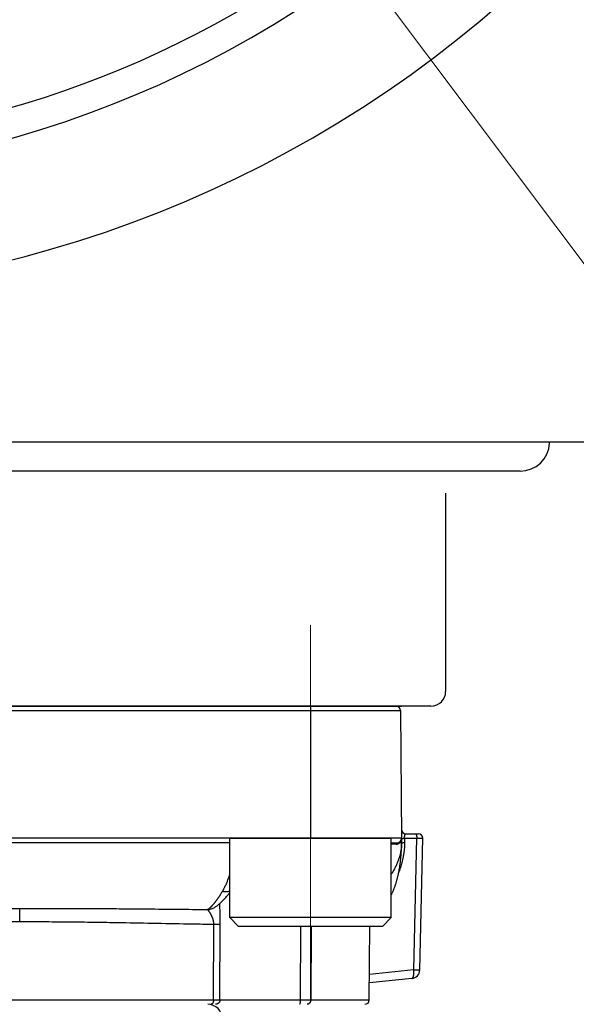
# Model space of a CAD drawing. Header units: millimetres. Extents: x 0 to 1071, y 0 to 742.
# Tile 126 of 130: x 773 to 791, y 461 to 494. Entities that reach past the tile are written whole.
import ezdxf

# ---------------------------------------------------------------- set-up
doc = ezdxf.new("R2010")
doc.units = ezdxf.units.MM
doc.header["$LTSCALE"] = 0.454724
doc.linetypes.add('CENTER', pattern=[50.8, 31.75, -6.35, 6.35, -6.35])
doc.layers.add('NoLayerName_001', color=7, linetype='Continuous')
doc.styles.get("Standard").update_dxf_attribs({"font": 'txt', "bigfont": 'extfont2'})
doc.dimstyles.get("Standard").update_dxf_attribs({"dimtxt": 2.5, "dimasz": 2.5, "dimexe": 1, "dimexo": 1, "dimtad": 1, "dimdec": 3, "dimzin": 0, "dimdsep": 46, "dimtxsty": 'Standard', "dimcen": 2.5, "dimadec": 3, "dimazin": 0, "dimtfac": 0.75, "dimtdec": 3, "dimtmove": 0, "dimatfit": 3, "dimfxl": 1, "dimarcsym": 0})

# ---------------------------------------------------------------- blocks, each defined once
blk = doc.blocks.new('_OPEN30')
at = {"color": 0, "linetype": 'ByBlock', "lineweight": -2}
for p, q in [((-1, 0.267949), (0, 0)), ((0, 0), (-1, -0.267949)), ((0, 0), (-1, 0))]:
    blk.add_line(p, q, dxfattribs=at)
blk = doc.blocks.new('*D120')
at = {"layer": 'Defpoints', "color": 0}
for p in [(726.5, 573), (798.5, 477)]:
    blk.add_point(p, dxfattribs=at)
at = {"layer": 'NoLayerName_001', "color": 0, "linetype": 'Continuous', "lineweight": 13}
blk.add_line((728.75, 570), (796.25, 480), dxfattribs=at)
at = {"layer": 'NoLayerName_001', "color": 0, "lineweight": 13, "xscale": 3.75, "yscale": 3.75, "zscale": 3.75}
for p, rotation in [((726.5, 573), 126.8698976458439), ((798.5, 477), 306.8698976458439)]:
    blk.add_blockref('_OPEN30', p, dxfattribs=dict(at, rotation=rotation))
at = {"layer": 'NoLayerName_001', "color": 0, "lineweight": 13, "insert": (748.082, 555.836), "char_height": 8.75, "attachment_point": 5, "rotation": 306.8699}
blk.add_mtext('\\W0.8000;%%c120', dxfattribs=at)
blk = doc.blocks.new('*D131')
at = {"layer": 'Defpoints', "color": 0}
for p in [(807.5, 525), (831.25, 525), (783.5, 431.6)]:
    blk.add_point(p, dxfattribs=at)
at = {"layer": 'NoLayerName_001', "color": 0, "linetype": 'Continuous', "lineweight": 13}
for p, q in [((810, 525), (833.75, 525)), ((831.25, 435.35), (831.25, 521.25)), ((786, 431.6), (833.75, 431.6))]:
    blk.add_line(p, q, dxfattribs=at)
at = {"layer": 'NoLayerName_001', "color": 0, "lineweight": 13, "xscale": 3.75, "yscale": 3.75, "zscale": 3.75}
for p, rotation in [((831.25, 525), 90), ((831.25, 431.6), 270)]:
    blk.add_blockref('_OPEN30', p, dxfattribs=dict(at, rotation=rotation))
at = {"layer": 'NoLayerName_001', "color": 0, "lineweight": 13, "insert": (823.566, 478.3), "char_height": 8.75, "attachment_point": 5, "rotation": 90}
blk.add_mtext('\\W0.8000;９４', dxfattribs=at)
blk = doc.blocks.new('*D133')
at = {"layer": 'Defpoints', "color": 0}
for p in [(762.5, 462.148), (772.5, 426.25), (762.5, 412.5)]:
    blk.add_point(p, dxfattribs=at)
at = {"layer": 'NoLayerName_001', "color": 0, "linetype": 'Continuous', "lineweight": 13}
for p, q in [((762.5, 459.648), (762.5, 410)), ((772.5, 423.75), (772.5, 410)), ((758.75, 412.5), (755, 412.5)), ((772.5, 412.5), (762.5, 412.5)), ((772.5, 412.5), (793.302, 412.5)), ((776.25, 412.5), (780, 412.5))]:
    blk.add_line(p, q, dxfattribs=at)
at = {"layer": 'NoLayerName_001', "color": 0, "lineweight": 13, "xscale": 3.75, "yscale": 3.75, "zscale": 3.75}
blk.add_blockref('_OPEN30', (762.5, 412.5), dxfattribs=at)
at = {"layer": 'NoLayerName_001', "color": 0, "lineweight": 13, "xscale": 3.75, "yscale": 3.75, "zscale": 3.75, "rotation": 180}
blk.add_blockref('_OPEN30', (772.5, 412.5), dxfattribs=at)
at = {"layer": 'NoLayerName_001', "color": 0, "lineweight": 13, "insert": (786.651, 419.467), "char_height": 8.75, "attachment_point": 5}
blk.add_mtext('\\W0.8000;10', dxfattribs=at)

msp = doc.modelspace()

# ---------------------------------------------------------------- linework, layer by layer
at = {"layer": 'NoLayerName_001', "color": 7, "linetype": 'Continuous', "lineweight": 25}
for p, q in [((723.964302, 480), (801.035698, 480)), ((790.536462, 479.947819), (790.539189, 480)), ((789.537825, 479), (735.462175, 479)), ((787, 478.25), (787, 471.500001)), ((786.5, 471.000001), (758.5, 471.000001))]:
    msp.add_line(p, q, dxfattribs=at)
at = {"layer": 'NoLayerName_001', "color": 4, "linetype": 'CENTER', "lineweight": 13}
msp.add_line((782.4, 473.750001), (782.4, 460.998692), dxfattribs=at)
at = {"layer": 'NoLayerName_001', "color": 21, "linetype": 'Continuous', "lineweight": 25}
msp.add_line((759.5, 471.000001), (785.5, 471.000001), dxfattribs=at)
at = {"layer": 'NoLayerName_001', "color": 60, "linetype": 'Continuous', "lineweight": 25}
for p, q in [((759.687968, 471.000001), (785.312032, 471.000001)), ((782.399495, 471.000001), (782.399495, 466.500001)), ((759.537973, 470.85131), (785.462027, 470.85131)), ((785.462027, 470.85131), (785.5, 466.500001)), ((785.647388, 466.650001), (786.070168, 466.650001)), ((785.5, 466.500001), (759.5, 466.500001)), ((779.649495, 466.350001), (765.350505, 466.350001)), ((785.149495, 466.350001), (785.35, 466.350001)), ((785.44941, 466.349085), (785.437243, 466.348992)), ((785.5, 466.500001), (785.5, 466.350001)), ((785.601172, 466.502615), (786.018043, 466.502617)), ((785.601172, 466.502615), (785.601172, 466.352619)), ((785.916825, 462.020797), (786.018043, 466.502617)), ((786.119092, 462.019217), (786.220363, 466.503373)), ((779.768358, 464.790581), (779.768565, 464.790848)), ((772.501436, 463.663639), (772.5, 464.112259)), ((779.138665, 464.149919), (779.139391, 464.150379)), ((779.097052, 460.998692), (779.108414, 463.577281)), ((779.316644, 460.999215), (779.328337, 463.579026)), ((782.062734, 463.500001), (782.046306, 460.999215)), ((782.424428, 463.500001), (782.405544, 460.998692)), ((784.401298, 460.998692), (784.423126, 463.500001)), ((785.916825, 462.020797), (784.408834, 461.862301)), ((785.85052, 461.727676), (784.406335, 461.575886)), ((765.902948, 460.998692), (779.097052, 460.998692)), ((779.316644, 460.999215), (782.046306, 460.999215)), ((782.046306, 460.999215), (782.405541, 460.998692)), ((782.405544, 460.998692), (784.401298, 460.998692))]:
    msp.add_line(p, q, dxfattribs=at)
at = {"layer": 'NoLayerName_001', "color": 4, "linetype": 'Continuous', "lineweight": 25}
for p, q in [((779.649495, 466.500001), (785.149495, 466.500001)), ((779.649495, 463.800001), (779.649495, 466.500001)), ((785.149495, 463.800001), (785.149495, 466.500001)), ((779.949495, 463.500001), (779.649495, 463.800001)), ((785.149495, 463.800001), (779.649495, 463.800001)), ((784.849495, 463.500001), (779.949495, 463.500001)), ((784.849495, 463.500001), (785.149495, 463.800001))]:
    msp.add_line(p, q, dxfattribs=at)
at = {"layer": 'NoLayerName_001', "color": 7, "linetype": 'Continuous', "lineweight": 25}
for centre, radius, start, end in [((762.5, 525), 40, 129.5303746, 31.5867063), ((762.5, 525), 36, 129.5303746, 31.3477865), ((762.5, 525), 35, 239.6300356, 313.6651772), ((789.537825, 480), 1, 270, 357.0089072), ((786.5, 471.500001), 0.5, 270, 0)]:
    msp.add_arc(centre, radius, start, end, dxfattribs=at)
at = {"layer": 'NoLayerName_001', "color": 60, "linetype": 'Continuous', "lineweight": 25}
for centre, radius, start, end in [((785.312032, 470.850001), 0.15, 0.5, 90), ((785.647388, 466.800001), 0.15, 180.5, 270), ((786.070244, 466.500001), 0.15, 1.2904997, 90), ((785.28425, 370.460302), 95.841554, 89.97973955, 90.08055885), ((785.35, 466.500001), 0.15, 270, 0), ((785.315664, 466.480468), 0.179047, 292.6522134, 309.6114886), ((785.312093, 466.48517), 0.184946, 309.534885, 312.5818983), ((785.283239, 466.499735), 0.216761, 340.8494415, 0.0702534), ((783.96646, 466.350209), 1.533532, 359.83538, 359.9922007), ((778.881773, 464.556753), 0.481154, 271.6822261, 302.2700418), ((785.819162, 462.026025), 0.299996, 276.0016813, 358.6816389), ((778.9, 460.350001), 0.5, 359.9999533, 90), ((784.251303, 461.000001), 0.15, 269.9951244, 359.4999564)]:
    msp.add_arc(centre, radius, start, end, dxfattribs=at)
for points, knots in [([(785.601136, 466.502615), (785.601126, 466.503973), (785.601098, 466.506687), (785.601107, 466.51076), (785.601147, 466.514832), (785.601225, 466.518904), (785.60134, 466.522976), (785.601493, 466.527047), (785.601684, 466.531117), (785.601914, 466.535185), (785.602183, 466.539251), (785.602492, 466.543315), (785.602842, 466.547377), (785.603233, 466.551436), (785.603666, 466.555492), (785.604141, 466.559544), (785.604659, 466.563592), (785.60522, 466.567636), (785.605828, 466.571674), (785.606486, 466.575704), (785.607199, 466.579724), (785.607969, 466.583732), (785.608802, 466.587726), (785.6097, 466.591705), (785.610668, 466.595665), (785.611709, 466.599605), (785.612826, 466.603523), (785.614025, 466.607417), (785.615308, 466.611284), (785.616679, 466.615123), (785.618151, 466.618924), (785.619741, 466.622677), (785.621465, 466.62637), (785.623336, 466.629993), (785.625375, 466.633526), (785.627622, 466.636934), (785.630107, 466.640184), (785.632862, 466.643204), (785.635911, 466.645975), (785.638324, 466.647278), (785.639484, 466.647998)], [0, 0, 0, 0, 0.0040719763, 0.0081442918, 0.012216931, 0.0162898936, 0.0203631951, 0.024436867, 0.028510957, 0.0325855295, 0.0366606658, 0.0407364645, 0.0448130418, 0.0488905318, 0.0529690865, 0.0570488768, 0.0611300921, 0.0652128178, 0.0692963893, 0.073379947, 0.0774627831, 0.0815443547, 0.0856242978, 0.0897024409, 0.0937788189, 0.0978536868, 0.101927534, 0.1060010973, 0.1100753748, 0.1141512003, 0.1182271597, 0.1223020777, 0.1263765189, 0.130452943, 0.1345310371, 0.1386085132, 0.1426909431, 0.1467857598, 0.1508733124, 0.1549699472, 0.1549699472, 0.1549699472, 0.1549699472]), ([(785.639484, 466.647998), (785.64077, 466.648485), (785.64325, 466.649762), (785.646039, 466.649821), (785.647388, 466.650001)], [0, 0, 0, 0, 0.004124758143, 0.008207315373, 0.008207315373, 0.008207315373, 0.008207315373]), ([(785.969097, 466.650001), (785.970429, 466.649821), (785.973163, 466.649699), (785.976996, 466.648047), (785.980564, 466.64581), (785.983832, 466.643011), (785.986781, 466.639887), (785.989403, 466.636575), (785.991709, 466.633152), (785.993752, 466.62964), (785.995602, 466.626048), (785.997332, 466.622389), (785.998962, 466.618664), (786.000494, 466.614883), (786.001931, 466.611055), (786.003274, 466.607193), (786.004528, 466.603305), (786.005698, 466.599396), (786.006789, 466.595469), (786.007807, 466.591525), (786.00876, 466.587565), (786.009653, 466.583591), (786.010493, 466.579605), (786.011279, 466.575607), (786.012014, 466.571598), (786.0127, 466.56758), (786.013338, 466.563554), (786.013931, 466.55952), (786.014479, 466.55548), (786.014985, 466.551434), (786.015448, 466.547382), (786.015869, 466.543326), (786.016249, 466.539266), (786.016589, 466.535201), (786.016889, 466.531134), (786.01715, 466.527064), (786.017372, 466.522992), (786.017556, 466.518919), (786.017707, 466.514844), (786.017772, 466.512127), (786.017809, 466.510769)], [0, 0, 0, 0, 0.0040311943, 0.008117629, 0.0123334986, 0.0166519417, 0.0209814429, 0.0252040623, 0.0293102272, 0.0333551, 0.0373837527, 0.0414290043, 0.0454960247, 0.0495783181, 0.0536687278, 0.0577595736, 0.0618442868, 0.0659231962, 0.069998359, 0.0740714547, 0.078143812, 0.0822164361, 0.0862898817, 0.0903642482, 0.0944395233, 0.09851562, 0.1025923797, 0.1066695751, 0.1107469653, 0.1148245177, 0.1189022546, 0.1229801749, 0.1270582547, 0.131136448, 0.1352146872, 0.1392928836, 0.1433709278, 0.1474486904, 0.1515260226, 0.1556027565, 0.1556027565, 0.1556027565, 0.1556027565]), ([(785.499986, 466.345803), (785.499482, 466.324447), (785.499111, 466.281688), (785.494722, 466.217649), (785.488145, 466.153746), (785.479044, 466.090083), (785.467614, 466.026754), (785.453907, 465.963856), (785.438014, 465.901485), (785.420012, 465.839728), (785.399975, 465.778653), (785.377977, 465.718303), (785.354088, 465.658706), (785.328374, 465.599889), (785.300906, 465.541879), (785.27175, 465.484707), (785.240986, 465.42839), (785.208632, 465.372984), (785.178119, 465.323562), (785.157861, 465.292973), (785.149495, 465.280157)], [0, 0, 0, 0, 0.064085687, 0.12824488, 0.192478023, 0.256776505, 0.321123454, 0.385494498, 0.449858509, 0.514178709, 0.57843844, 0.642656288, 0.706849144, 0.771028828, 0.835202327, 0.899372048, 0.963536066, 1.02768966, 1.091835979, 1.137750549, 1.137750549, 1.137750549, 1.137750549]), ([(785.318141, 466.301849), (785.318167, 466.302548), (785.318205, 466.303945), (785.318345, 466.306038), (785.318535, 466.308129), (785.318785, 466.310215), (785.319093, 466.312293), (785.31946, 466.314363), (785.319887, 466.316422), (785.320374, 466.318468), (785.320922, 466.320499), (785.321531, 466.322512), (785.322204, 466.324506), (785.322944, 466.326475), (785.323753, 466.328415), (785.324634, 466.330324), (785.325589, 466.332197), (785.326621, 466.33403), (785.327733, 466.33582), (785.328925, 466.33756), (785.330203, 466.339242), (785.331568, 466.340853), (785.333026, 466.342379), (785.334578, 466.343809), (785.336228, 466.34513), (785.337978, 466.346327), (785.339826, 466.347385), (785.341759, 466.34829), (785.34376, 466.349028), (785.345812, 466.349571), (785.347897, 466.349938), (785.349302, 466.349961), (785.35, 466.350001)], [0, 0, 0, 0, 0.00209589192, 0.00419358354, 0.00629270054, 0.00839292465, 0.01049399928, 0.01259573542, 0.01469801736, 0.01680080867, 0.01890415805, 0.02100797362, 0.02311156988, 0.02521443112, 0.02731641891, 0.02941780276, 0.03151929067, 0.03362205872, 0.03572777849, 0.03783781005, 0.03994965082, 0.04206055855, 0.04416946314, 0.0462772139, 0.04838682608, 0.05050370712, 0.05263290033, 0.05476780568, 0.05689953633, 0.05902165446, 0.06113105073, 0.06322891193, 0.06322891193, 0.06322891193, 0.06322891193]), ([(785.318141, 466.301849), (785.319276, 466.301861), (785.321545, 466.301869), (785.324947, 466.301978), (785.328348, 466.302147), (785.331745, 466.302386), (785.335139, 466.302692), (785.338529, 466.303067), (785.341914, 466.30351), (785.345291, 466.304021), (785.348659, 466.304599), (785.352016, 466.305243), (785.355361, 466.305954), (785.358692, 466.306729), (785.362007, 466.30757), (785.365304, 466.308474), (785.368582, 466.309443), (785.371839, 466.310474), (785.375074, 466.311568), (785.378283, 466.312726), (785.38147, 466.313938), (785.383569, 466.314806), (785.384621, 466.315233)], [0, 0, 0, 0, 0.00340335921, 0.00680681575, 0.01021101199, 0.01361660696, 0.01702427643, 0.02043464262, 0.02384767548, 0.0272629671, 0.03068008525, 0.03409857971, 0.03751798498, 0.04093782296, 0.04435760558, 0.04777683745, 0.05119501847, 0.05461164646, 0.05802621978, 0.06143823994, 0.06484721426, 0.0682526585, 0.0682526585, 0.0682526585, 0.0682526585]), ([(785.601172, 466.352619), (785.601042, 466.338783), (785.600972, 466.311105), (785.599717, 466.269601), (785.597811, 466.228117), (785.595153, 466.186668), (785.591806, 466.145268), (785.587788, 466.103931), (785.583128, 466.062667), (785.577844, 466.021486), (785.571948, 465.98039), (785.565454, 465.939384), (785.558376, 465.89847), (785.550725, 465.857653), (785.542518, 465.816934), (785.533763, 465.77632), (785.524465, 465.73582), (785.514628, 465.695439), (785.504259, 465.655188), (785.493363, 465.615075), (785.481944, 465.575107), (785.470008, 465.535292), (785.45756, 465.49564), (785.444609, 465.456157), (785.43114, 465.416859), (785.417236, 465.377725), (785.407485, 465.351817), (785.402671, 465.338843)], [0, 0, 0, 0, 0.041509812, 0.083028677, 0.124555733, 0.166088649, 0.207623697, 0.249155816, 0.29067952, 0.332195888, 0.373709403, 0.415224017, 0.45674312, 0.498269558, 0.539805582, 0.581351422, 0.622905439, 0.664465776, 0.706030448, 0.747597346, 0.789164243, 0.830728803, 0.872288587, 0.913841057, 0.955383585, 0.996913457, 1.038427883, 1.038427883, 1.038427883, 1.038427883]), ([(785.437244, 466.348993), (785.437123, 466.349661), (785.436861, 466.350995), (785.436586, 466.35302), (785.436383, 466.355058), (785.43627, 466.357106), (785.436247, 466.359159), (785.436318, 466.361213), (785.436486, 466.363262), (785.436755, 466.365301), (785.437128, 466.367324), (785.43761, 466.369329), (785.438203, 466.371307), (785.438907, 466.373252), (785.43972, 466.375156), (785.440638, 466.377012), (785.441659, 466.37881), (785.44278, 466.380543), (785.443998, 466.382202), (785.445312, 466.383775), (785.446707, 466.38527), (785.447727, 466.38617), (785.448224, 466.386631)], [0, 0, 0, 0, 0.00203589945, 0.0040788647, 0.00612683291, 0.00817807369, 0.01023123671, 0.01228540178, 0.01434013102, 0.0163955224, 0.01845226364, 0.02051168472, 0.02257566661, 0.02464405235, 0.02671447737, 0.02878455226, 0.03085204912, 0.03291501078, 0.03497186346, 0.03702153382, 0.03906357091, 0.04109827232, 0.04109827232, 0.04109827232, 0.04109827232]), ([(785.437243, 466.348992), (785.437734, 466.349465), (785.438719, 466.350406), (785.440175, 466.35184), (785.441617, 466.353288), (785.443044, 466.354753), (785.444454, 466.356233), (785.445849, 466.357728), (785.447228, 466.359239), (785.448591, 466.360765), (785.449938, 466.362305), (785.451269, 466.36386), (785.452583, 466.365428), (785.453881, 466.367011), (785.455162, 466.368607), (785.456427, 466.370216), (785.457674, 466.371838), (785.458904, 466.373473), (785.460118, 466.37512), (785.461313, 466.37678), (785.462493, 466.37845), (785.463263, 466.379575), (785.46365, 466.380136)], [0, 0, 0, 0, 0.00204372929, 0.00408747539, 0.0061313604, 0.00817550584, 0.0102200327, 0.01226503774, 0.01431049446, 0.01635633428, 0.01840248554, 0.02044887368, 0.02249542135, 0.02454204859, 0.02658867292, 0.02863520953, 0.03068157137, 0.03272766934, 0.03477341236, 0.03681870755, 0.03886346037, 0.04090757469, 0.04090757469, 0.04090757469, 0.04090757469]), ([(785.5, 466.350001), (785.499597, 466.349976), (785.49881, 466.349899), (785.497684, 466.349947), (785.496635, 466.34971), (785.495573, 466.349645), (785.494449, 466.349625), (785.49329, 466.349638), (785.49213, 466.349642), (785.490987, 466.349627), (785.489492, 466.349593), (785.488008, 466.349544), (785.486525, 466.349505), (785.485407, 466.349481), (785.484284, 466.349461), (785.477909, 466.349371), (785.469284, 466.349265), (785.458034, 466.349155), (785.45241, 466.34911), (785.44941, 466.349085)], [0, 0, 0, 0, 0.00121097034, 0.00237311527, 0.0033587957, 0.00441875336, 0.00555735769, 0.00673160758, 0.00789725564, 0.00903796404, 0.01016061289, 0.01238131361, 0.01349368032, 0.01461206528, 0.01573523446, 0.01686185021, 0.03373960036, 0.04161286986, 0.05061245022, 0.05061245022, 0.05061245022, 0.05061245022]), ([(785.451386, 465.633358), (785.453324, 465.648208), (785.457292, 465.677896), (785.462683, 465.7225), (785.46775, 465.767139), (785.472435, 465.81182), (785.476756, 465.856537), (785.48071, 465.901288), (785.4843, 465.94607), (785.487529, 465.99088), (785.490398, 466.035716), (785.49291, 466.080573), (785.49506, 466.12545), (785.496838, 466.170343), (785.49824, 466.215248), (785.49924, 466.260161), (785.499894, 466.30508), (785.499931, 466.335027), (785.5, 466.350001)], [0, 0, 0, 0, 0.0449275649, 0.0898545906, 0.1347805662, 0.1797056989, 0.2246304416, 0.2695551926, 0.3144802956, 0.3594060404, 0.4043326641, 0.4492602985, 0.4941883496, 0.5391158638, 0.5840420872, 0.6289664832, 0.6738887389, 0.7188087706, 0.7188087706, 0.7188087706, 0.7188087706]), ([(785.46365, 466.380136), (785.464155, 466.380887), (785.465174, 466.382386), (785.466657, 466.384663), (785.468112, 466.386959), (785.469537, 466.389274), (785.47093, 466.39161), (785.472292, 466.393964), (785.473623, 466.396338), (785.474923, 466.398729), (785.476191, 466.401139), (785.477428, 466.403565), (785.478632, 466.406008), (785.479804, 466.408466), (785.480945, 466.410939), (785.482052, 466.413427), (785.483128, 466.415929), (785.48417, 466.418444), (785.48518, 466.420972), (785.486156, 466.423511), (785.487102, 466.426061), (785.487701, 466.427772), (785.488005, 466.428626)], [0, 0, 0, 0, 0.00271758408, 0.00543520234, 0.00815310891, 0.01087155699, 0.01359079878, 0.01631103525, 0.01903221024, 0.02175418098, 0.02447679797, 0.02719990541, 0.02992334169, 0.03264693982, 0.03537052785, 0.03809392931, 0.04081696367, 0.0435394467, 0.04626119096, 0.04898200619, 0.05170169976, 0.05442007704, 0.05442007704, 0.05442007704, 0.05442007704]), ([(785.5, 466.500001), (785.500567, 466.499966), (785.501682, 466.499912), (785.503371, 466.499746), (785.50506, 466.499761), (785.506752, 466.499632), (785.508431, 466.499532), (785.510116, 466.499441), (785.511806, 466.499345), (785.514055, 466.499201), (785.516301, 466.499052), (785.518548, 466.498915), (785.520234, 466.498818), (785.521921, 466.498727), (785.523609, 466.498645), (785.525297, 466.498572), (785.526986, 466.498508), (785.528676, 466.498455), (785.530366, 466.498414), (785.532056, 466.498384), (785.533745, 466.498367), (785.535435, 466.498362), (785.537125, 466.498371), (785.538814, 466.498394), (785.540503, 466.498431), (785.542191, 466.498483), (785.543879, 466.498551), (785.545565, 466.498633), (785.547251, 466.498729), (785.548937, 466.498837), (785.550622, 466.498956), (785.552306, 466.499085), (785.55399, 466.499222), (785.555674, 466.499366), (785.557358, 466.499517), (785.559603, 466.499724), (785.564092, 466.500152), (785.569141, 466.50065), (785.573632, 466.501073), (785.575877, 466.501277), (785.577, 466.501375), (785.577561, 466.501425)], [0, 0, 0, 0, 0.00170469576, 0.00334846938, 0.00508808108, 0.00676277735, 0.00843934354, 0.0101322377, 0.01182736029, 0.01351765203, 0.01689250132, 0.01858068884, 0.02026961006, 0.02195909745, 0.02364899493, 0.02533915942, 0.02702946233, 0.02871979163, 0.0304100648, 0.03210022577, 0.03379022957, 0.03548004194, 0.03716963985, 0.03885901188, 0.04054815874, 0.04223709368, 0.04392584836, 0.04561452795, 0.04730326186, 0.04899215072, 0.05068126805, 0.05237066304, 0.0540603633, 0.0557503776, 0.05744069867, 0.05913130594, 0.06251324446, 0.07097011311, 0.07435260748, 0.07604361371, 0.07773440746, 0.07773440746, 0.07773440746, 0.07773440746]), ([(785.5, 466.350001), (785.500548, 466.350134), (785.501618, 466.350455), (785.503308, 466.350588), (785.504986, 466.350701), (785.506675, 466.350817), (785.508349, 466.350917), (785.510027, 466.351004), (785.511714, 466.351081), (785.513405, 466.35115), (785.515662, 466.351234), (785.518479, 466.351332), (785.521855, 466.35144), (785.525228, 466.351538), (785.528599, 466.351629), (785.531972, 466.351712), (785.535909, 466.351801), (785.540973, 466.351905), (785.547162, 466.352019), (785.554476, 466.352138), (785.562352, 466.35225), (785.571353, 466.352361), (785.58148, 466.352466), (785.591608, 466.352555), (785.598359, 466.352599), (785.601172, 466.352619)], [0, 0, 0, 0, 0.0016924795, 0.0033361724, 0.0050656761, 0.0067434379, 0.0084146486, 0.0100961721, 0.0117852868, 0.0134790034, 0.0151742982, 0.018559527, 0.0219362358, 0.0253084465, 0.0286802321, 0.0320542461, 0.0354300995, 0.0404956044, 0.0472490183, 0.0540005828, 0.0624393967, 0.0708789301, 0.0810067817, 0.0928223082, 0.1012619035, 0.1012619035, 0.1012619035, 0.1012619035]), ([(785.577561, 466.501425), (785.578123, 466.501473), (785.579246, 466.50157), (785.58093, 466.501707), (785.582615, 466.501838), (785.584301, 466.501961), (785.585986, 466.502077), (785.587672, 466.502183), (785.589358, 466.50228), (785.591044, 466.502366), (785.592731, 466.50244), (785.594419, 466.502503), (785.596106, 466.502553), (785.597795, 466.50259), (785.599483, 466.502613), (785.600609, 466.502615), (785.601172, 466.502617)], [0, 0, 0, 0, 0.00169054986, 0.00338083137, 0.00507082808, 0.00676053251, 0.00844994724, 0.01013908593, 0.0118279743, 0.01351665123, 0.01520516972, 0.01689359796, 0.01858202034, 0.02027053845, 0.02195927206, 0.02364836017, 0.02364836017, 0.02364836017, 0.02364836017]), ([(786.017809, 466.510769), (786.017834, 466.50941), (786.017896, 466.506694), (786.017912, 466.503977), (786.017925, 466.502619)], [0, 0, 0, 0, 0.004075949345, 0.008150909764, 0.008150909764, 0.008150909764, 0.008150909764]), ([(786.017925, 466.502619), (786.043211, 466.502774), (786.092943, 466.502992), (786.1452, 466.503582), (786.174702, 466.503734), (786.182288, 466.503758), (786.189874, 466.503766), (786.196618, 466.503756), (786.201676, 466.503739), (786.206734, 466.503709), (786.210951, 466.503672), (786.215162, 466.503619), (786.217689, 466.503574), (786.219364, 466.503435), (786.220207, 466.503379)], [0, 0, 0, 0, 0.0758618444, 0.1491949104, 0.1567810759, 0.1643674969, 0.1719533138, 0.1795395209, 0.1845988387, 0.1871267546, 0.1947143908, 0.197250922, 0.1997602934, 0.2022936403, 0.2022936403, 0.2022936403, 0.2022936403]), ([(785.149495, 464.574417), (785.153784, 464.582689), (785.165087, 464.604207), (785.18239, 464.639487), (785.201335, 464.680261), (785.219359, 464.721448), (785.236556, 464.762982), (785.252969, 464.804826), (785.268626, 464.846955), (785.283559, 464.889346), (785.297798, 464.931977), (785.311375, 464.974825), (785.324319, 465.017868), (785.336663, 465.061085), (785.348438, 465.104455), (785.359661, 465.147968), (785.370348, 465.191612), (785.380519, 465.235379), (785.390189, 465.279258), (785.399378, 465.323242), (785.408102, 465.367319), (785.41638, 465.41148), (785.424226, 465.45572), (785.43165, 465.500031), (785.438645, 465.544411), (785.445282, 465.588847), (785.449319, 465.618526), (785.451386, 465.633358)], [0, 0, 0, 0, 0.027955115, 0.07291233, 0.117869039, 0.16282546, 0.207777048, 0.252720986, 0.297661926, 0.342603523, 0.387547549, 0.432493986, 0.477441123, 0.522385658, 0.567324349, 0.612258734, 0.657190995, 0.702122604, 0.747054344, 0.79198634, 0.836918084, 0.881848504, 0.926777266, 0.971705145, 1.016632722, 1.061560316, 1.106487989, 1.106487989, 1.106487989, 1.106487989]), ([(779.405583, 464.701374), (779.415077, 464.717908), (779.434389, 464.750802), (779.461437, 464.801237), (779.487395, 464.852256), (779.512094, 464.903918), (779.535632, 464.95613), (779.558035, 465.008838), (779.579351, 465.061983), (779.599618, 465.115524), (779.618823, 465.169442), (779.635445, 465.218705), (779.645295, 465.250107), (779.649495, 465.263288)], [0, 0, 0, 0, 0.0571984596, 0.1144168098, 0.1716572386, 0.228916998, 0.2861887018, 0.3434606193, 0.400718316, 0.4579600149, 0.5151922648, 0.5724199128, 0.6139222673, 0.6139222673, 0.6139222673, 0.6139222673]), ([(779.080081, 464.238587), (779.086298, 464.245691), (779.098815, 464.259826), (779.117088, 464.281467), (779.135081, 464.303345), (779.152756, 464.325488), (779.170147, 464.347863), (779.187265, 464.370452), (779.20413, 464.393235), (779.220759, 464.416192), (779.23717, 464.439301), (779.253381, 464.462547), (779.269395, 464.485924), (779.285218, 464.509426), (779.300855, 464.533049), (779.316313, 464.556787), (779.331597, 464.580635), (779.346712, 464.60459), (779.361666, 464.628644), (779.376459, 464.652797), (779.391117, 464.677031), (779.400749, 464.69327), (779.405583, 464.701379)], [0, 0, 0, 0, 0.0283194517, 0.0566406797, 0.0849662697, 0.1132976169, 0.1416350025, 0.1699776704, 0.198323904, 0.2266711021, 0.255015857, 0.2833554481, 0.3116904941, 0.3400220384, 0.3683509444, 0.396677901, 0.4250034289, 0.4533278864, 0.481651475, 0.5099742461, 0.5382961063, 0.5666168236, 0.5666168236, 0.5666168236, 0.5666168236]), ([(779.405583, 464.701374), (779.409843, 464.700362), (779.41835, 464.698266), (779.431217, 464.695562), (779.444144, 464.693134), (779.457135, 464.69104), (779.470178, 464.68928), (779.483266, 464.687867), (779.49639, 464.686811), (779.509541, 464.686126), (779.522711, 464.685821), (779.535885, 464.68591), (779.54905, 464.686409), (779.56219, 464.687332), (779.575288, 464.688695), (779.588328, 464.690513), (779.601294, 464.692802), (779.614171, 464.695574), (779.626931, 464.698861), (779.638725, 464.702352), (779.646175, 464.704994), (779.649495, 464.706128)], [0, 0, 0, 0, 0.0131361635, 0.0262822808, 0.0394353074, 0.0525928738, 0.0657533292, 0.0789157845, 0.0920801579, 0.1052472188, 0.1184184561, 0.1315925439, 0.1447657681, 0.1579357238, 0.1711015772, 0.1842641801, 0.1974261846, 0.2105921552, 0.2237675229, 0.2369498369, 0.2474755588, 0.2474755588, 0.2474755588, 0.2474755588]), ([(778.895898, 464.075806), (778.899421, 464.077919), (778.906516, 464.082064), (778.916868, 464.088761), (778.927058, 464.095709), (778.937063, 464.102936), (778.946904, 464.110399), (778.956587, 464.118077), (778.966125, 464.125941), (778.975527, 464.133966), (778.984806, 464.142124), (778.99397, 464.150402), (779.00302, 464.158794), (779.01196, 464.167296), (779.020797, 464.1759), (779.029533, 464.184603), (779.038173, 464.193399), (779.046721, 464.202282), (779.055184, 464.211246), (779.063561, 464.220288), (779.07187, 464.229394), (779.077338, 464.235528), (779.080081, 464.238587)], [0, 0, 0, 0, 0.0123232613, 0.024648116, 0.0369795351, 0.0493201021, 0.0616702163, 0.074028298, 0.0863909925, 0.0987533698, 0.1111094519, 0.1234573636, 0.1357988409, 0.1481354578, 0.1604685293, 0.1727991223, 0.1851280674, 0.19745597, 0.2097832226, 0.222110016, 0.2344363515, 0.2467620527, 0.2467620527, 0.2467620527, 0.2467620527]), ([(779.328337, 463.579026), (779.328361, 463.58846), (779.328434, 463.607327), (779.32839, 463.635629), (779.32826, 463.663931), (779.328032, 463.692232), (779.327716, 463.720533), (779.327315, 463.748833), (779.326836, 463.777132), (779.326283, 463.805431), (779.325661, 463.833728), (779.324976, 463.862024), (779.323983, 463.899749), (779.32261, 463.946901), (779.320171, 464.022334), (779.317909, 464.088332), (779.316211, 464.144911), (779.31543, 464.173203), (779.314753, 464.201498), (779.314224, 464.229796), (779.31384, 464.258095), (779.313795, 464.276963), (779.313747, 464.286396)], [0, 0, 0, 0, 0.0283014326, 0.0566029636, 0.08490476, 0.1132069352, 0.1415095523, 0.1698126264, 0.1981161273, 0.2264199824, 0.2547240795, 0.2830282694, 0.3113323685, 0.3679393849, 0.424543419, 0.5377483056, 0.5660509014, 0.5943542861, 0.6226575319, 0.6509600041, 0.6792615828, 0.7075627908, 0.7075627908, 0.7075627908, 0.7075627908]), ([(766.104102, 464.075796), (766.786309, 464.083028), (767.724332, 464.094264), (768.918222, 464.104045), (769.685736, 464.108572), (770.53854, 464.111578), (771.476629, 464.113012), (772.158876, 464.112369), (772.5, 464.112259)], [0, 0, 0, 0, 2.046736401, 2.814262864, 3.581788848, 4.349315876, 5.372687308, 6.396057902, 6.396057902, 6.396057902, 6.396057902]), ([(772.5, 464.112259), (772.926404, 464.112309), (773.608652, 464.112995), (774.546741, 464.111273), (775.314264, 464.108572), (776.081778, 464.104044), (777.275668, 464.094264), (778.213691, 464.083028), (778.895898, 464.075796)], [0, 0, 0, 0, 1.279213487, 2.046741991, 2.814269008, 3.581794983, 4.349321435, 6.396057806, 6.396057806, 6.396057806, 6.396057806]), ([(778.969634, 463.979352), (778.9676, 463.982426), (778.963553, 463.988586), (778.957355, 463.997742), (778.951072, 464.006837), (778.944688, 464.015857), (778.9382, 464.024797), (778.9316, 464.033653), (778.924883, 464.042423), (778.918042, 464.051115), (778.911068, 464.059706), (778.903989, 464.068236), (778.898531, 464.073212), (778.895898, 464.075784)], [0, 0, 0, 0, 0.0110562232, 0.0221126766, 0.0331673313, 0.0442184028, 0.0552643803, 0.0663055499, 0.0773494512, 0.0884058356, 0.0994841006, 0.1105604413, 0.1216019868, 0.1216019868, 0.1216019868, 0.1216019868]), ([(779.108414, 463.577281), (779.108356, 463.580965), (779.108295, 463.588336), (779.107878, 463.599389), (779.10727, 463.610436), (779.106438, 463.621473), (779.105395, 463.632495), (779.104141, 463.643498), (779.102678, 463.654476), (779.10101, 463.665424), (779.099139, 463.676339), (779.097067, 463.687215), (779.094797, 463.698048), (779.092334, 463.708836), (779.089683, 463.719577), (779.086848, 463.730269), (779.083835, 463.740912), (779.080648, 463.751504), (779.077292, 463.762042), (779.073772, 463.772527), (779.070094, 463.782956), (779.066261, 463.793328), (779.062278, 463.803643), (779.058151, 463.8139), (779.053882, 463.824099), (779.049477, 463.83424), (779.04494, 463.844323), (779.040275, 463.854347), (779.035487, 463.864313), (779.03058, 463.874219), (779.025558, 463.884067), (779.020422, 463.893857), (779.015178, 463.903587), (779.009827, 463.91326), (779.004374, 463.922874), (778.998822, 463.932431), (778.993172, 463.94193), (778.987428, 463.951372), (778.981589, 463.960756), (778.97567, 463.970092), (778.971639, 463.976261), (778.969634, 463.979352)], [0, 0, 0, 0, 0.0110539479, 0.0221130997, 0.0331769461, 0.0442448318, 0.0553159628, 0.0663894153, 0.077464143, 0.0885389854, 0.0996126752, 0.110683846, 0.1217514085, 0.1328159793, 0.1438785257, 0.154939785, 0.166000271, 0.1770602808, 0.188119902, 0.1991790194, 0.2102373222, 0.2212945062, 0.2323509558, 0.243407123, 0.2544632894, 0.265519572, 0.2765759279, 0.2876321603, 0.2986879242, 0.3097429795, 0.3207975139, 0.3318516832, 0.3429055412, 0.3539590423, 0.3650120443, 0.3760643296, 0.3871160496, 0.3981677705, 0.409220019, 0.4202732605, 0.4313278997, 0.4313278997, 0.4313278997, 0.4313278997]), ([(765.891586, 463.577281), (766.111884, 463.580453), (766.552487, 463.58643), (767.800796, 463.607534), (768.975593, 463.632031), (770.077066, 463.649204), (770.517671, 463.655051), (770.958293, 463.659616), (771.398928, 463.662728), (771.766131, 463.664095), (772.059895, 463.6644), (772.280217, 463.664287), (772.427098, 463.663823), (772.500538, 463.663639)], [0, 0, 0, 0, 0.660963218, 1.321927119, 3.745459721, 4.186102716, 4.626745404, 5.06738958, 5.5080358, 5.948682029, 6.169004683, 6.389326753, 6.609648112, 6.609648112, 6.609648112, 6.609648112]), ([(772.500538, 463.663639), (772.573966, 463.663821), (772.720823, 463.664282), (773.014538, 463.664434), (773.381683, 463.663732), (773.822252, 463.661345), (774.262809, 463.657507), (774.70335, 463.652261), (775.217297, 463.644814), (776.391982, 463.624787), (777.640006, 463.599073), (778.741304, 463.582183), (779.034992, 463.578276), (779.108414, 463.577281)], [0, 0, 0, 0, 0.220285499, 0.44057171, 0.88114555, 1.321720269, 1.762293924, 2.202865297, 2.643436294, 3.304293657, 5.727430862, 6.388286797, 6.608571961, 6.608571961, 6.608571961, 6.608571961]), ([(779.108414, 463.577281), (779.127964, 463.57731), (779.16462, 463.577348), (779.208607, 463.577473), (779.237932, 463.577623), (779.255036, 463.577752), (779.277028, 463.577977), (779.296578, 463.578215), (779.313683, 463.57845), (779.321014, 463.578619), (779.325894, 463.578905), (779.328334, 463.579026)], [0, 0, 0, 0, 0.0586487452, 0.1099681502, 0.1319617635, 0.1466232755, 0.1612839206, 0.1979414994, 0.2052749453, 0.2126066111, 0.2199368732, 0.2199368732, 0.2199368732, 0.2199368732]), ([(785.850528, 461.727677), (785.852818, 461.728196), (785.857531, 461.728887), (785.863973, 461.732066), (785.869858, 461.736071), (785.875057, 461.740924), (785.879626, 461.746326), (785.883675, 461.752121), (785.887336, 461.758158), (785.890642, 461.764384), (785.893629, 461.770763), (785.896338, 461.777262), (785.898813, 461.783853), (785.901081, 461.790515), (785.903155, 461.797239), (785.905053, 461.804016), (785.90679, 461.810836), (785.908384, 461.817691), (785.909851, 461.824572), (785.911196, 461.831478), (785.912424, 461.838404), (785.913543, 461.845349), (785.914559, 461.852309), (785.915477, 461.859282), (785.916305, 461.866266), (785.917046, 461.87326), (785.917703, 461.880262), (785.91828, 461.887271), (785.918779, 461.894286), (785.919205, 461.901307), (785.91956, 461.908333), (785.919848, 461.915362), (785.92007, 461.922394), (785.920227, 461.929428), (785.92032, 461.936464), (785.920351, 461.943501), (785.92032, 461.950539), (785.920229, 461.957576), (785.920076, 461.964612), (785.919871, 461.971647), (785.919678, 461.976335), (785.919589, 461.97868)], [0, 0, 0, 0, 0.0070433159, 0.0141721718, 0.0213030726, 0.0283666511, 0.035426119, 0.0424965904, 0.049551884, 0.0565941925, 0.063634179, 0.0706750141, 0.0777138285, 0.0847496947, 0.091785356, 0.0988221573, 0.10585999, 0.1128974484, 0.1199330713, 0.1269674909, 0.1340014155, 0.1410352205, 0.1480689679, 0.1551024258, 0.1621352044, 0.1691675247, 0.1761998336, 0.1832324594, 0.1902656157, 0.1972994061, 0.2043338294, 0.2113687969, 0.2184042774, 0.225440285, 0.2324768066, 0.2395138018, 0.2465512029, 0.2535889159, 0.2606268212, 0.2676647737, 0.274702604, 0.274702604, 0.274702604, 0.274702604]), ([(785.919589, 461.97868), (785.919481, 461.981023), (785.919278, 461.98571), (785.918892, 461.992737), (785.918459, 461.999759), (785.917968, 462.006777), (785.917431, 462.013791), (785.917023, 462.018462), (785.916825, 462.020797)], [0, 0, 0, 0, 0.00703751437, 0.01407449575, 0.02111070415, 0.02814587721, 0.03517973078, 0.04221195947, 0.04221195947, 0.04221195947, 0.04221195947]), ([(785.916825, 462.020797), (785.917862, 462.020756), (785.919935, 462.02067), (785.923046, 462.020554), (785.926157, 462.020446), (785.929268, 462.020346), (785.932379, 462.020253), (785.935491, 462.020168), (785.938603, 462.02009), (785.941715, 462.020019), (785.944827, 462.019954), (785.948977, 462.019876), (785.954164, 462.019792), (785.96039, 462.019712), (785.967652, 462.019639), (785.98114, 462.019538), (785.995666, 462.019466), (786.010192, 462.019324), (786.020567, 462.019202), (786.035091, 462.019004), (786.048577, 462.018788), (786.05999, 462.018647), (786.066217, 462.018585), (786.072444, 462.018542), (786.077633, 462.018522), (786.081783, 462.018517), (786.08593, 462.01852), (786.092159, 462.018545), (786.098386, 462.018579), (786.103568, 462.018623), (786.106666, 462.018669), (786.1098, 462.018722), (786.112899, 462.01866), (786.116017, 462.018776), (786.118046, 462.019045), (786.119094, 462.019158)], [0, 0, 0, 0, 0.0031127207, 0.0062254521, 0.0093382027, 0.0124509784, 0.0155637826, 0.0186766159, 0.0217894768, 0.0249023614, 0.0280152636, 0.0311281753, 0.0373539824, 0.0435796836, 0.0498052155, 0.0591433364, 0.0840451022, 0.0933835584, 0.102721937, 0.1151724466, 0.1369596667, 0.1431858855, 0.1494134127, 0.1556414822, 0.1618680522, 0.1649801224, 0.1680910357, 0.1743096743, 0.1836650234, 0.1867747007, 0.1898544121, 0.1929611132, 0.1961770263, 0.1991510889, 0.2023120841, 0.2023120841, 0.2023120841, 0.2023120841]), ([(779.097052, 460.998692), (779.097026, 460.996933), (779.097, 460.993415), (779.096811, 460.988139), (779.096532, 460.982866), (779.096143, 460.977597), (779.09565, 460.972336), (779.095049, 460.967084), (779.094338, 460.961844), (779.093518, 460.956618), (779.092587, 460.951408), (779.091542, 460.946216), (779.090384, 460.941046), (779.089111, 460.9359), (779.087717, 460.930785), (779.086196, 460.925708), (779.084542, 460.920674), (779.08275, 460.915692), (779.080815, 460.910767), (779.078729, 460.905908), (779.076489, 460.901121), (779.074088, 460.896412), (779.071522, 460.891791), (779.068785, 460.887268), (779.065869, 460.882859), (779.062767, 460.878585), (779.059473, 460.874463), (779.055977, 460.870512), (779.052246, 460.866771), (779.04825, 460.863277), (779.043965, 460.860077), (779.0394, 460.857219), (779.034594, 460.854748), (779.029595, 460.852715), (779.024448, 460.851207), (779.019207, 460.850178), (779.015665, 460.850111), (779.013908, 460.850001)], [0, 0, 0, 0, 0.0052763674, 0.0105549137, 0.0158354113, 0.0211177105, 0.0264017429, 0.0316875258, 0.0369751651, 0.0422648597, 0.047556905, 0.0528516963, 0.0581497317, 0.0634508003, 0.0687527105, 0.0740533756, 0.0793512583, 0.0846454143, 0.0899355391, 0.0952220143, 0.1005059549, 0.1057892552, 0.1110745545, 0.1163616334, 0.1216463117, 0.1269258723, 0.1321997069, 0.1374698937, 0.1427443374, 0.1480393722, 0.1533801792, 0.1587708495, 0.1641785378, 0.1695733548, 0.1749343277, 0.180252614, 0.1855351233, 0.1855351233, 0.1855351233, 0.1855351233]), ([(779.09705, 460.998692), (779.155608, 460.998743), (779.217825, 460.998735), (779.283703, 460.998866), (779.294683, 460.99893), (779.305662, 460.999031), (779.31298, 460.999159), (779.31664, 460.999215)], [0, 0, 0, 0, 0.1756739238, 0.1866537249, 0.1976332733, 0.208612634, 0.2195920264, 0.2195920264, 0.2195920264, 0.2195920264]), ([(779.316644, 460.999215), (779.316563, 460.996629), (779.316498, 460.991446), (779.31581, 460.98369), (779.314772, 460.975963), (779.313325, 460.968288), (779.311489, 460.96069), (779.309265, 460.953194), (779.306656, 460.945823), (779.303666, 460.938602), (779.300302, 460.931552), (779.296577, 460.924689), (779.292503, 460.918031), (779.28809, 460.911595), (779.283352, 460.905398), (779.2783, 460.899455), (779.272945, 460.893785), (779.267299, 460.888404), (779.261379, 460.883325), (779.255201, 460.87856), (779.248782, 460.874122), (779.242139, 460.870023), (779.235288, 460.866277), (779.228245, 460.862896), (779.221029, 460.859893), (779.213659, 460.857277), (779.206161, 460.855052), (779.19856, 460.853222), (779.190882, 460.851787), (779.18315, 460.85077), (779.175391, 460.850108), (779.170207, 460.85007), (779.167621, 460.850001)], [0, 0, 0, 0, 0.0077623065, 0.015543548, 0.0233399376, 0.0311473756, 0.0389616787, 0.0467788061, 0.0545950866, 0.0624075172, 0.070215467, 0.0780199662, 0.0858217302, 0.0936212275, 0.1014188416, 0.1092150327, 0.1170105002, 0.124806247, 0.1326030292, 0.1404012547, 0.1482012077, 0.1560032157, 0.1638078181, 0.1716159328, 0.1794289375, 0.187246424, 0.1950651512, 0.2028811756, 0.2106902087, 0.2184878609, 0.226269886, 0.2340324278, 0.2340324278, 0.2340324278, 0.2340324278]), ([(782.034042, 460.855917), (782.03343, 460.854714), (782.032704, 460.852017), (782.030224, 460.85077), (782.029233, 460.850001)], [0, 0, 0, 0, 0.004049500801, 0.007812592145, 0.007812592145, 0.007812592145, 0.007812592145]), ([(782.046306, 460.999215), (782.046304, 460.997949), (782.046301, 460.995417), (782.046282, 460.991618), (782.046253, 460.98782), (782.046213, 460.984022), (782.046162, 460.980224), (782.0461, 460.976427), (782.046025, 460.972629), (782.045939, 460.968832), (782.045842, 460.965034), (782.045732, 460.961237), (782.045609, 460.957439), (782.045474, 460.953641), (782.045327, 460.949843), (782.045166, 460.946044), (782.044992, 460.942246), (782.044805, 460.938447), (782.044604, 460.934648), (782.044388, 460.930849), (782.044156, 460.927052), (782.043907, 460.923256), (782.043641, 460.919462), (782.043356, 460.915671), (782.043051, 460.911883), (782.042726, 460.908099), (782.04238, 460.904319), (782.042012, 460.900543), (782.04162, 460.896773), (782.041205, 460.893008), (782.040764, 460.889246), (782.040286, 460.885486), (782.039762, 460.881724), (782.039182, 460.877957), (782.038535, 460.874184), (782.037817, 460.870421), (782.037036, 460.86669), (782.036168, 460.863034), (782.035308, 460.859406), (782.03444, 460.857091), (782.034042, 460.855917)], [0, 0, 0, 0, 0.0037987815, 0.0075972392, 0.0113954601, 0.015193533, 0.0189915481, 0.0227895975, 0.026587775, 0.0303861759, 0.0341848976, 0.0379840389, 0.0417837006, 0.0455839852, 0.0493849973, 0.053186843, 0.0569896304, 0.060793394, 0.0645978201, 0.0684025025, 0.0722070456, 0.0760110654, 0.0798141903, 0.0836160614, 0.0874163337, 0.0912146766, 0.0950107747, 0.0988043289, 0.1025950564, 0.106382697, 0.1101683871, 0.1139567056, 0.1177529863, 0.1215628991, 0.1253924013, 0.1292346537, 0.1330572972, 0.1368252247, 0.1405105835, 0.1442292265, 0.1442292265, 0.1442292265, 0.1442292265]), ([(782.304922, 460.85287), (782.304393, 460.852749), (782.303337, 460.8525), (782.301745, 460.852162), (782.300147, 460.851846), (782.298543, 460.851554), (782.296935, 460.851286), (782.295322, 460.851044), (782.293705, 460.850826), (782.292085, 460.850633), (782.290462, 460.850465), (782.288837, 460.850323), (782.287211, 460.850206), (782.285584, 460.850114), (782.283957, 460.850049), (782.282329, 460.850007), (782.281244, 460.850005), (782.280702, 460.850001)], [0, 0, 0, 0, 0.00162664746, 0.00325462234, 0.0048837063, 0.00651368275, 0.00814433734, 0.00977545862, 0.01140683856, 0.01303827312, 0.01466956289, 0.01630051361, 0.01793093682, 0.01956065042, 0.02118947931, 0.02281725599, 0.02444382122, 0.02444382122, 0.02444382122, 0.02444382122]), ([(782.405544, 460.998692), (782.40547, 460.996171), (782.405403, 460.991113), (782.404819, 460.98353), (782.403946, 460.975945), (782.402734, 460.968381), (782.401198, 460.960858), (782.399335, 460.953399), (782.397146, 460.946025), (782.394633, 460.938757), (782.391796, 460.931617), (782.388637, 460.924626), (782.385155, 460.917805), (782.381353, 460.911177), (782.377231, 460.904763), (782.372789, 460.898584), (782.368033, 460.892663), (782.362965, 460.887022), (782.357589, 460.881683), (782.351909, 460.876669), (782.34593, 460.872002), (782.339662, 460.867709), (782.333127, 460.863815), (782.326358, 460.860342), (782.31938, 460.857342), (782.312247, 460.854759), (782.307349, 460.853541), (782.304922, 460.85287)], [0, 0, 0, 0, 0.0075649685, 0.0151691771, 0.0228052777, 0.0304658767, 0.0381436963, 0.0458317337, 0.0535234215, 0.0612127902, 0.0688946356, 0.076564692, 0.0842198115, 0.0918581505, 0.0994793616, 0.1070844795, 0.1146747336, 0.1222526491, 0.1298227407, 0.1373917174, 0.1449686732, 0.1525629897, 0.1601690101, 0.1677745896, 0.1753694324, 0.1829458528, 0.190499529, 0.190499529, 0.190499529, 0.190499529])]:
    msp.add_open_spline(points, degree=3, knots=knots, dxfattribs=at)
at = {"layer": 'NoLayerName_001', "color": 7, "linetype": 'Continuous', "lineweight": 25}
msp.add_open_spline([(779.138912, 464.150049), (779.164817, 464.168588), (779.20289, 464.195042), (779.261964, 464.239743), (779.323641, 464.29564), (779.389912, 464.35602), (779.463576, 464.433256), (779.524404, 464.498913), (779.592696, 464.573923), (779.628387, 464.617958), (779.649495, 464.643133)], degree=3, knots=[0, 0, 0, 0, 0.0955673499, 0.1390852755, 0.2221184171, 0.3450845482, 0.4079472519, 0.5422140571, 0.6136405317, 0.7121983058, 0.7121983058, 0.7121983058, 0.7121983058], dxfattribs=at)

# ---------------------------------------------------------------- dimensions: what is measured, and where the dimension line sits
at = {"layer": 'NoLayerName_001', "color": 3, "linetype": 'Continuous', "lineweight": 13}
dim = msp.add_diameter_dim_2p(p1=(798.5, 477), p2=(726.5, 573), text='\\W0.8000;<>', dimstyle='Standard', override={"dimtxt": 8.75, "dimasz": 3.75, "dimexe": 2.5, "dimexo": 2.5, "dimgap": 2.5, "dimzin": 8, "dimpost": '%%c<>', "dimblk": 'OPEN30', "dimcen": 0, "dimclrd": 0, "dimclre": 0, "dimclrt": 0, "dimtp": 0, "dimtm": 0, "dimatfit": 2, "dimlwd": 13, "dimlwe": 13}, dxfattribs=at)
dim.commit()
dim.dimension.update_dxf_attribs({"geometry": '*D120', "text_midpoint": (742.508085, 551.655886), "dimtype": 163})
for base, p1, p2, angle, text, picture, middle in [((831.25, 525), (783.5, 431.600001), (807.5, 525), 90, '\\W0.8000;９４', '*D131', (831.25, 478.3)), ((762.5, 412.5), (772.5, 426.250001), (762.5, 462.148388), 180, '\\W0.8000;<>', '*D133', (786.651, 412.5))]:
    dim = msp.add_linear_dim(base=base, p1=p1, p2=p2, angle=angle, text=text, dimstyle='Standard', override={"dimtxt": 8.75, "dimasz": 3.75, "dimexe": 2.5, "dimexo": 2.5, "dimgap": 2.5, "dimzin": 8, "dimblk": 'OPEN30', "dimclrd": 0, "dimclre": 0, "dimclrt": 0, "dimtp": 0, "dimtm": 0, "dimlwd": 13, "dimlwe": 13}, dxfattribs=at)
    dim.commit()
    dim.dimension.update_dxf_attribs({"geometry": picture, "text_midpoint": middle, "dimtype": 160})

doc.saveas('drawing.dxf')
